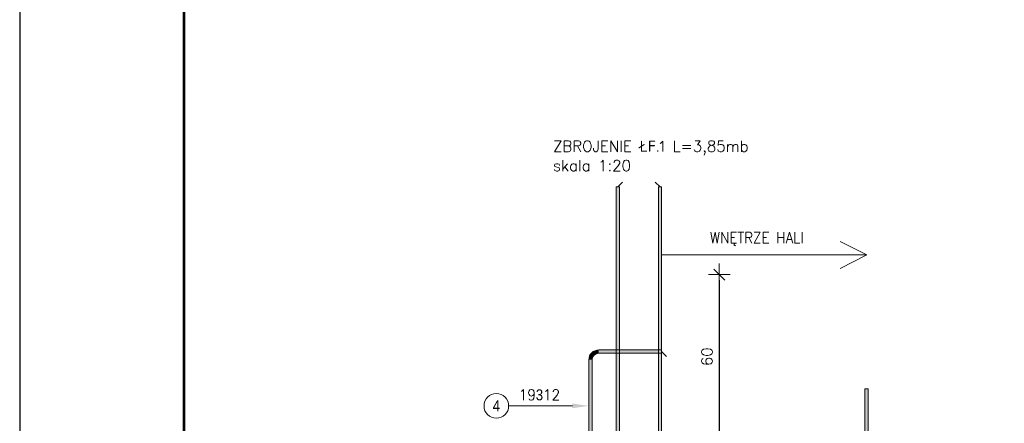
# Model space of a CAD drawing. Extents: x 72518 to 104580, y -134755 to -121361.
# Tile 3 of 47: x 72638 to 76234, y -131859 to -130385. Entities that reach past the tile are written whole.
import ezdxf
from ezdxf.enums import TextEntityAlignment as Align

# ---------------------------------------------------------------- set-up
doc = ezdxf.new("R2010")
doc.units = 0
doc.header["$LTSCALE"] = 5
doc.header["$MEASUREMENT"] = 0
doc.layers.add('_FORMATKA', color=8, linetype='Continuous', lineweight=15, plot=False)
for name, color, linetype, lineweight in [('_RAMKA', 7, 'Continuous', 35), ('AutoCAD_Structural_Detailing_kształt pręta', 7, 'Continuous', 13), ('AutoCAD_Structural_Detailing_opis kształtu pręta', 7, 'Continuous', 13), ('AutoCAD_Structural_Detailing_pręt wyrzucony', 7, 'Continuous', 13), ('AutoCAD_Structural_Detailing_symbole graficzne', 7, 'Continuous', 13), ('PS_DIM', 4, 'Continuous', 13)]:
    doc.layers.add(name, color=color, linetype=linetype, lineweight=lineweight)
doc.styles.add('r-gil', font='GIL_____.TTF', dxfattribs={"width": 0.9})
doc.styles.add('r-simplex', font='simplex.shx', dxfattribs={"width": 0.9})
doc.styles.add('styl2M', font='simplex.shx')
doc.styles.add('style1', font='simplex.shx')
doc.dimstyles.new('RBCT DIM 20_M', dxfattribs={"dimtxt": 40, "dimasz": 20, "dimexe": 20, "dimexo": 150, "dimgap": 25, "dimtad": 1, "dimdec": 1, "dimlfac": 0.1, "dimzin": 9, "dimdsep": 46, "dimtxsty": 'styl2M', "dimblk": 'dimznak', "dimcen": 40, "dimse1": 1, "dimse2": 1, "dimclrd": 8, "dimclre": 8, "dimclrt": 4, "dimadec": 0, "dimazin": 0, "dimtfac": 1, "dimtdec": 1, "dimtix": 1, "dimtmove": 2, "dimatfit": 3, "dimldrblk": 'dimznak', "dimfxl": 5, "dimfxlon": 1, "dimarcsym": 0})

# ---------------------------------------------------------------- blocks, each defined once
blk = doc.blocks.new('TGTGH')
at = {"layer": 'PS_DIM'}
for p, q in [((98862.2, -135605.5), (98765, -135556)), ((98114.1, -135605.5), (98862.2, -135605.5)), ((98862.2, -135605.5), (98765, -135655.1))]:
    blk.add_line(p, q, dxfattribs=at)
at = {"layer": 'AutoCAD_Structural_Detailing_pręt wyrzucony', "color": 4, "insert": (98460.5, -135547.7), "char_height": 40, "attachment_point": 5, "style": 'r-simplex'}
blk.add_mtext('WNĘTRZE HALI', dxfattribs=at)
blk = doc.blocks.new('dimznak')
at = {"color": 0}
for points in [[(0, 2), (0, -2)], [(-2, 0), (2, 0)]]:
    blk.add_lwpolyline(points, dxfattribs=at)
at = {"color": 3}
blk.add_lwpolyline([(1, 1), (-1, -1)], dxfattribs=at)
blk = doc.blocks.new('*D62')
at = {"layer": 'Defpoints', "color": 0, "transparency": 16777216}
for p in [(74970.4, -131316.1), (75024.4, -131916.1), (75193.1, -131916.1)]:
    blk.add_point(p, dxfattribs=at)
at = {"layer": 'PS_DIM', "color": 8, "lineweight": -2, "transparency": 16777216}
blk.add_line((75193.1, -131336.1), (75193.1, -131896.1), dxfattribs=at)
at = {"layer": 'PS_DIM', "color": 8, "lineweight": -2, "transparency": 16777216, "xscale": 20, "yscale": 20, "zscale": 20}
for p, rotation in [((75193.1, -131316.1), 90), ((75193.1, -131916.1), 270)]:
    blk.add_blockref('dimznak', p, dxfattribs=dict(at, rotation=rotation))
at = {"layer": 'PS_DIM', "color": 4, "transparency": 16777216, "insert": (75148.1, -131616.1), "char_height": 40, "attachment_point": 5, "rotation": 90, "style": 'styl2M', "bg_fill": 3, "box_fill_scale": 1.25, "bg_fill_color": 256, "bg_fill_true_color": 13158600, "bg_fill_transparency": 0}
blk.add_mtext('60', dxfattribs=at)
blk = doc.blocks.new('*U17')
at = {"layer": '_FORMATKA', "lineweight": -3}
blk.add_lwpolyline([(-1500, 0), (0, 0), (0, 594), (-1500, 594)], close=True, dxfattribs=at)
at = {"layer": '_RAMKA', "lineweight": -3, "const_width": 0.5}
blk.add_lwpolyline([(-1470, 10), (-10, 10), (-10, 584), (-1470, 584)], close=True, dxfattribs=at)

msp = doc.modelspace()

# ---------------------------------------------------------------- hatches: boundary and pattern name
at = {"layer": 'AutoCAD_Structural_Detailing_kształt pręta'}
for points in [[(74828.4, -131916.09), (74816.4, -131916.09), (74816.4, -130996.19), (74828.4, -130996.19)], [(74728.4, -133280.09), (74716.4, -133280.09), (74716.4, -131627.19), (74728.4, -131627.19)]]:
    msp.add_hatch(color=161, dxfattribs=at).paths.add_polyline_path(points, flags=0)
h = msp.add_hatch(color=161, dxfattribs=at)
edge = h.paths.add_edge_path(flags=0)
edge.add_line((74752.4, -131591.19), (74752.4, -131603.19))
edge.add_arc((74752.4, -131627.19), 24, 90, 180)
edge.add_line((74728.4, -131627.19), (74716.4, -131627.19))
edge.add_arc((74752.4, -131627.19), 36, 450, 540, ccw=False)
at = {"layer": 'AutoCAD_Structural_Detailing_opis kształtu pręta'}
msp.add_hatch(color=8, dxfattribs=at).paths.add_polyline_path([(74716.4, -131795.38), (74656.4, -131786.83), (74656.4, -131803.93)], flags=0)
at = {"layer": 'AutoCAD_Structural_Detailing_pręt wyrzucony'}
msp.add_hatch(color=6, dxfattribs=at).paths.add_polyline_path([(75736.49, -132652.29), (75724.49, -132652.29), (75724.49, -131733.4), (75736.49, -131733.4)], flags=0)

# ---------------------------------------------------------------- linework, layer by layer
at = {"layer": 'AutoCAD_Structural_Detailing_kształt pręta', "color": 161}
for p, q in [((74816.4, -131916.09), (74816.4, -130996.19)), ((74816.4, -130996.19), (74828.4, -130996.19)), ((74828.4, -131916.09), (74828.4, -130996.19)), ((74970.4, -130996.19), (74982.4, -130996.19)), ((74716.4, -133280.09), (74716.4, -131627.19)), ((74728.4, -133280.09), (74728.4, -131627.19))]:
    msp.add_line(p, q, dxfattribs=at)
at = {"layer": 'AutoCAD_Structural_Detailing_kształt pręta', "color": 1, "lineweight": 0}
for p, q in [((74822.4, -130996.19), (74839.9, -130978.69)), ((74976.4, -130996.19), (74958.9, -130978.69))]:
    msp.add_line(p, q, dxfattribs=at)
at = {"layer": 'AutoCAD_Structural_Detailing_kształt pręta', "color": 161}
for radius in [36, 24]:
    msp.add_arc((74752.4, -131627.19), radius, 90, 180, dxfattribs=at)
at = {"layer": 'AutoCAD_Structural_Detailing_opis kształtu pręta', "color": 8}
msp.add_line((74423.56, -131795.38), (74656.4, -131795.38), dxfattribs=at)
at = {"layer": 'AutoCAD_Structural_Detailing_opis kształtu pręta', "color": 8, "lineweight": 18}
msp.add_circle((74378.56, -131795.38), 45, dxfattribs=at)
at = {"layer": 'AutoCAD_Structural_Detailing_pręt wyrzucony', "color": 6}
for p, q in [((75724.49, -132652.29), (75724.49, -131733.4)), ((75724.49, -131733.4), (75736.49, -131733.4)), ((75736.49, -132652.29), (75736.49, -131733.4))]:
    msp.add_line(p, q, dxfattribs=at)

# ---------------------------------------------------------------- block references
at = {"layer": 'PS_DIM'}
msp.add_blockref('TGTGH', (-23130.35, 4361.21), dxfattribs=at)

# ---------------------------------------------------------------- texts
at = {"layer": 'AutoCAD_Structural_Detailing_opis kształtu pręta', "color": 3, "char_height": 40, "attachment_point": 5}
for s, insert, style in [('19\\Fdiam;3\\Fsimplex.shx;12  ', (74536.14, -131755.38), 'r-simplex'), ('4', (74378.56, -131795.38), 'r-gil')]:
    msp.add_mtext(s, dxfattribs=dict(at, insert=insert, style=style))
at = {"layer": 'AutoCAD_Structural_Detailing_symbole graficzne', "color": 2, "style": 'style1'}
for s, p in [('ZBROJENIE ŁF.1 L=3,85mb ', (74585.79, -130879.43)), ('skala 1:20', (74585.79, -130950.14))]:
    msp.add_text(s, height=40, dxfattribs=at).set_placement(p, align=Align.BOTTOM_LEFT)

# ---------------------------------------------------------------- next in the draw order: dimensions: what is measured, and where the dimension line sits
at = {"layer": 'PS_DIM'}
dim = msp.add_linear_dim(base=(75193.07, -131916.09), p1=(74970.4, -131316.09), p2=(75024.4, -131916.09), angle=90, dimstyle='RBCT DIM 20_M', override={"dimtfill": 1}, dxfattribs=at)
dim.commit()
dim.dimension.update_dxf_attribs({"geometry": '*D62', "text_midpoint": (75148.07, -131616.09)})

# ---------------------------------------------------------------- next in the draw order: hatches: boundary and pattern name
at = {"layer": 'AutoCAD_Structural_Detailing_kształt pręta'}
for points in [[(74982.4, -131916.09), (74970.4, -131916.09), (74970.4, -130996.19), (74982.4, -130996.19)], [(74752.4, -131603.19), (74752.4, -131591.19), (74982.4, -131591.19), (74982.4, -131603.19)]]:
    msp.add_hatch(color=161, dxfattribs=at).paths.add_polyline_path(points, flags=0)

# ---------------------------------------------------------------- next in the draw order: linework, layer by layer
at = {"layer": 'AutoCAD_Structural_Detailing_kształt pręta', "color": 161}
for p, q in [((74970.4, -131916.09), (74970.4, -130996.19)), ((74982.4, -131916.09), (74982.4, -130996.19)), ((74752.4, -131591.19), (74982.4, -131591.19)), ((74752.4, -131603.19), (74982.4, -131603.19)), ((74982.4, -131591.19), (74982.4, -131603.19))]:
    msp.add_line(p, q, dxfattribs=at)
at = {"layer": 'AutoCAD_Structural_Detailing_kształt pręta', "color": 1, "lineweight": 0}
msp.add_line((74982.4, -131597.19), (74999.9, -131614.69), dxfattribs=at)

# ---------------------------------------------------------------- next in the draw order: block references
at = {"layer": 'PS_DIM', "xscale": 20, "yscale": 20, "zscale": 20}
msp.add_blockref('*U17', (102637.67, -134754.9), dxfattribs=at)

doc.saveas('drawing.dxf')
